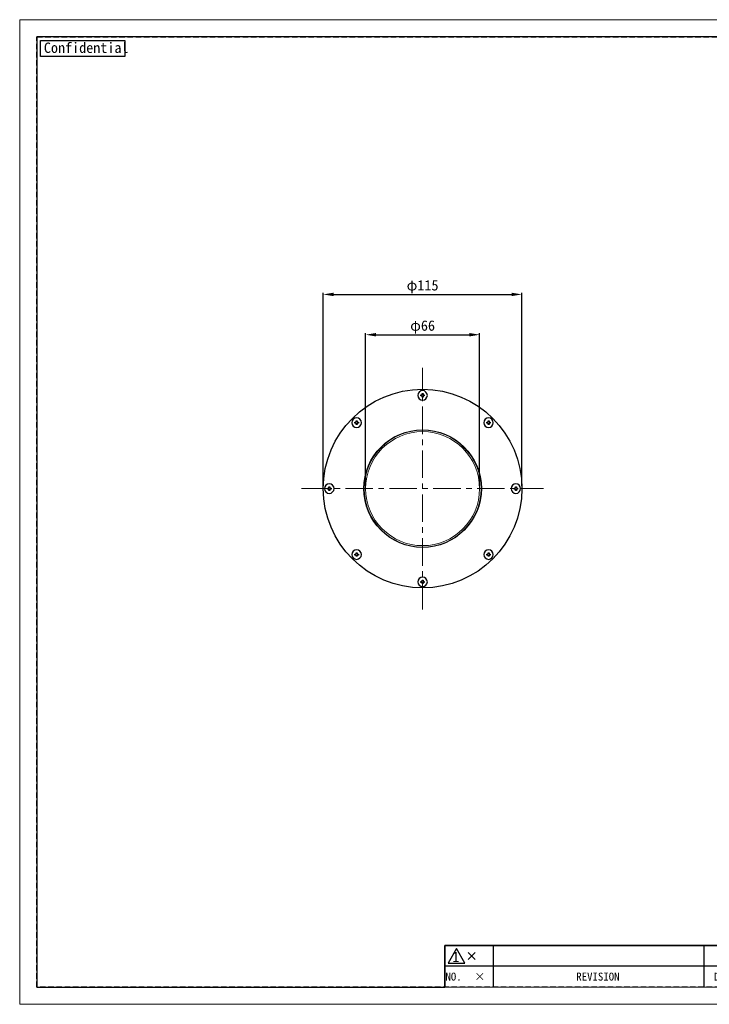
# Model space of a CAD drawing. Header units: millimetres. Extents: x -201 to 202, y 143 to 428.
# Tile 1 of 6: x -201 to -2, y 143 to 428. Entities that reach past the tile are written whole.
import ezdxf
from ezdxf.enums import TextEntityAlignment as Align

# ---------------------------------------------------------------- set-up
doc = ezdxf.new("R2010")
doc.units = ezdxf.units.MM
doc.header["$LTSCALE"] = 0.25
doc.linetypes.add('CENTER', pattern=[50.8, 31.75, -6.35, 6.35, -6.35])
doc.linetypes.add('HIDDEN', pattern=[9.525, 6.35, -3.175])
for name, color, linetype, lineweight in [('BASE', 7, 'Continuous', 20), ('CENTER', 1, 'CENTER', 9), ('DIMENSION', 6, 'Continuous', 9)]:
    doc.layers.add(name, color=color, linetype=linetype, lineweight=lineweight)
for name, color, linetype in [('DIFFUSER', 4, 'Continuous'), ('FORM', 7, 'Continuous'), ('MXB4729', 7, 'Continuous')]:
    doc.layers.add(name, color=color, linetype=linetype)
doc.layers.add('EMPTY LINE', color=252, linetype='Continuous', lineweight=0, plot=False)
doc.styles.add('VS Standard', font='msgothic.ttc', dxfattribs={"height": 3})
doc.styles.add('VS Standard(小)', font='txt', dxfattribs={"height": 2.4})
doc.dimstyles.new('VS Standard x0.5', dxfattribs={"dimtxt": 3, "dimasz": 3, "dimexe": 0.5, "dimexo": 0.8, "dimgap": 0.5, "dimtad": 3, "dimlfac": 2, "dimrnd": 0.0001, "dimzin": 9, "dimdsep": 46, "dimtxsty": 'VS Standard', "dimcen": 0, "dimaunit": 1, "dimadec": 0, "dimazin": 2, "dimtfac": 1, "dimtmove": 0, "dimatfit": 3, "dimfxl": 1, "dimtolj": 1, "dimtzin": 0, "dimarcsym": 0})

# ---------------------------------------------------------------- blocks, each defined once
blk = doc.blocks.new('表題欄金物用_ver2.0.0')
at = {"layer": 'FORM', "color": 0}
for p, q in [((-11, 40.5), (-191, 40.5)), ((-191, 40.5), (-191, 28.5)), ((-110, 28.49), (-110, 40.5)), ((-39, 28.49), (-39, 40.49)), ((-29, 28.49), (-29, 40.49)), ((-11, 28.5), (-11, 40.5)), ((-39, 36.5), (-191, 36.5)), ((-24.54, 35.38), (-24.54, 29.78)), ((-13.42, 34.8), (-20.21, 33.59)), ((-13.42, 32.58), (-13.42, 34.8)), ((-39, 32.5), (-191, 32.5)), ((-27.34, 32.58), (-12.62, 32.58)), ((-20.21, 32.58), (-20.21, 33.59)), ((-20.21, 32.58), (-20.21, 31.57)), ((-13.42, 30.35), (-20.21, 31.57)), ((-13.42, 32.58), (-13.42, 30.35)), ((-11, 28.5), (-191, 28.5)), ((-191, 28.5), (-191, 11)), ((-176, 28.5), (-176, 11)), ((-161, 28.5), (-161, 11)), ((-146, 28.5), (-146, 11)), ((-131, 28.5), (-131, 11)), ((-96, 11), (-96, 28.5)), ((-11, 11), (-11, 28.5)), ((-272, 23), (-286, 23)), ((-286, 23), (-286, 17)), ((-211, 23), (-272, 23)), ((-272, 23), (-272, 17)), ((-211, 23), (-211, 17)), ((-199, 23), (-211, 23)), ((-199, 23), (-199, 17)), ((-191, 23), (-199, 23)), ((-131, 24.12), (-96, 24.12)), ((-279.19, 21), (-277.19, 19)), ((-279.19, 19), (-277.19, 21)), ((-96, 21), (-11, 21)), ((-131, 19.75), (-96, 19.75)), ((-286, 17), (-286, 11)), ((-272, 17), (-286, 17)), ((-272, 17), (-272, 11)), ((-211, 17), (-272, 17)), ((-211, 17), (-211, 11)), ((-199, 17), (-211, 17)), ((-199, 17), (-199, 11)), ((-191, 17), (-199, 17)), ((-96, 15.38), (-131, 15.38)), ((-11, 16), (-96, 16)), ((-191, 11), (-11, 11))]:
    blk.add_line(p, q, dxfattribs=at)
at = {"layer": 'FORM', "color": 0, "linetype": 'HIDDEN', "lineweight": 9}
for p, q in [((-156, 28.49), (-156, 40.49)), ((-75, 28.49), (-75, 40.49)), ((-11, 36.5), (-39, 36.5)), ((-116, 11), (-116, 28.5)), ((-78.5, 11), (-78.5, 28.5)), ((-131, 24.5), (-191, 24.5))]:
    blk.add_line(p, q, dxfattribs=at)
at = {"layer": 'FORM', "color": 0, "lineweight": 15}
blk.add_line((-191, 11), (-286, 11), dxfattribs=at)
at = {"layer": 'FORM', "color": 0}
blk.add_lwpolyline([(-282.58, 22.13), (-285.01, 17.93), (-280.16, 17.93)], close=True, dxfattribs=at)
for radius in [2, 1]:
    blk.add_circle((-24.54, 32.58), radius, dxfattribs=at)
at = {"layer": 'FORM', "color": 0, "attachment_point": 5}
for s, insert, char_height, width, style in [('{\\LMATERIAL}', (-173.5, 38.5), 2.4, 36.5, 'VS Standard(小)'), ('{\\LCHAMFER}   ', (-92.5, 38.5), 2.4, 35, 'VS Standard(小)'), ('{\\LUNIT}', (-34, 38.35), 2, 20, 'VS Standard'), ('{\\LMETHOD} 図法', (-20, 38.35), 2, 20, 'VS Standard'), ('{\\LTREATMENT}', (-173.5, 34.5), 2.4, 36.5, 'VS Standard(小)'), ('{\\LFINISHING}', (-92.5, 34.5), 2.4, 35, 'VS Standard(小)'), ('{\\T0.9;\\LTREATMENT CONTACT}', (-173.5, 30.5), 2, 36.5, 'VS Standard(小)'), ('{\\LDECENTRATION} ', (-92.5, 30.5), 2.4, 35, 'VS Standard(小)'), ('mm', (-34, 32.35), 2.8, 20, 'VS Standard'), ('{\\fＭＳ ゴシック|b0|i0|c128|p49;APPROVED}', (-183.5, 26.5), 2.3, 15, 'VS Standard'), ('{\\fＭＳ ゴシック|b0|i0|c128|p49;CHECKED}', (-168.5, 26.5), 2.3, 15, 'VS Standard'), ('{\\fＭＳ ゴシック|b0|i0|c128|p49;DESIGNED}', (-153.5, 26.5), 2.3, 15, 'VS Standard'), ('{\\fＭＳ ゴシック|b0|i0|c128|p49;DRAWN}', (-138.5, 26.5), 2.3, 15, 'VS Standard'), ('{\\W0.7;\\LTOLERANCE\\l }', (-123.5, 26.31), 1.7, 20, 'VS Standard(小)'), ('{\\LANGLE}', (-123.5, 21.94), 2, 14.9784, 'VS Standard(小)'), ('SCALE', (-123.5, 17.56), 2, 15, 'VS Standard(小)'), ('{\\fＭＳ ゴシック|b0|i0|c128|p49;NAME}', (-87.25, 18.5), 2.4, 15, 'VS Standard(小)'), ('NO.', (-283.44, 14), 2.3, 14, 'VS Standard'), ('\\pxi-3,l4,t4;×^I', (-276.99, 14), 2.3, 14, 'VS Standard'), ('REVISION', (-241.67, 14), 2.3, 46, 'VS Standard'), ('{\\fMS Gothic|b0|i0|c128|p49;DATE}', (-204.99, 14), 2.3, 12, 'VS Standard'), ('NAME', (-195, 14), 2.3, 8, 'VS Standard'), ('{\\fＭＳ ゴシック|b0|i0|c128|p49;DRAW NO.}', (-87.25, 13.5), 2.4, 15, 'VS Standard(小)'), ('{\\fＭＳ ゴシック|b0|i0|c128|p49;DATE}', (-123.5, 13.19), 2, 15, 'VS Standard(小)')]:
    blk.add_mtext(s, dxfattribs=dict(at, insert=insert, char_height=char_height, width=width, style=style))
at = {"layer": 'FORM', "color": 0, "insert": (-87.25, 24.75), "char_height": 2, "width": 16, "attachment_point": 5, "line_spacing_factor": 0.8, "style": 'VS Standard'}
blk.add_mtext('\\pxsm0.9;{\\LREMARK}   ', dxfattribs=at)
at = {"layer": 'FORM', "color": 0, "insert": (-282.79, 19.73), "char_height": 3, "attachment_point": 5, "style": 'VS Standard'}
blk.add_mtext('1', dxfattribs=at)
at = {"layer": 'FORM', "color": 0}
for tag, height, style, p in [('材料', 2.8, 'VS Standard', (-133, 38.5)), ('一般面取', 2.8, 'VS Standard', (-57, 38.5)), ('処理', 2.8, 'VS Standard', (-133, 34.5)), ('仕上', 2.8, 'VS Standard', (-57, 34.5)), ('処理接点', 2.8, 'VS Standard', (-133, 30.5)), ('偏芯', 2.8, 'VS Standard', (-57, 30.5)), ('一般公差', 2.4, 'VS Standard(小)', (-106, 26.31)), ('適用（機種名）', 3.6, 'VS Standard', (-44.75, 24.75)), ('角度', 2.4, 'VS Standard(小)', (-106, 21.94)), ('NAME', 3.5, 'VS Standard', (-44.75, 18.5)), ('SCALE', 2.4, 'VS Standard(小)', (-106, 17.56)), ('DATE', 2.4, 'VS Standard(小)', (-106, 13.19)), ('DRAW_NO.', 3.5, 'VS Standard', (-44.75, 13.5))]:
    blk.add_attdef(tag, text='', height=height, dxfattribs=dict(at, style=style)).set_placement(p, align=Align.MIDDLE_CENTER)
at = {"layer": 'FORM', "color": 0, "style": 'VS Standard'}
for tag, p in [('APPROVED', (-182.5, 15.06)), ('CHECKED', (-167.5, 15.18)), ('DESIGNED', (-152.5, 15.09)), ('DRAWN', (-137.5, 15.23))]:
    blk.add_attdef(tag, text='', height=4.5, dxfattribs=at).set_placement(p, align=Align.BOTTOM_CENTER)
blk = doc.blocks.new('*D202')
at = {"layer": 'Defpoints', "color": 0}
for p in [(-56.15, 348.23), (-113.65, 292.01), (-56.15, 292.01)]:
    blk.add_point(p, dxfattribs=at)
at = {"layer": 'DIMENSION', "color": 0, "lineweight": -2}
for p, q in [((-113.65, 292.81), (-113.65, 348.73)), ((-110.65, 348.23), (-59.15, 348.23)), ((-56.15, 292.81), (-56.15, 348.73))]:
    blk.add_line(p, q, dxfattribs=at)
at = {"layer": 'DIMENSION', "color": 0}
for points in [[(-110.65, 348.73), (-110.65, 347.73), (-113.65, 348.23)], [(-59.15, 347.73), (-59.15, 348.73), (-56.15, 348.23)]]:
    blk.add_solid(points, dxfattribs=at)
at = {"layer": 'DIMENSION', "color": 0, "insert": (-84.9, 350.47), "char_height": 3, "attachment_point": 5, "style": 'VS Standard'}
blk.add_mtext('\\A1;φ\\A1;115', dxfattribs=at)
blk = doc.blocks.new('*D204')
at = {"layer": 'Defpoints', "color": 0}
for p in [(-68.4, 336.56), (-101.4, 292.01), (-68.4, 292.01)]:
    blk.add_point(p, dxfattribs=at)
at = {"layer": 'DIMENSION', "color": 0, "lineweight": -2}
for p, q in [((-101.4, 292.81), (-101.4, 337.06)), ((-98.4, 336.56), (-71.4, 336.56)), ((-68.4, 292.81), (-68.4, 337.06))]:
    blk.add_line(p, q, dxfattribs=at)
at = {"layer": 'DIMENSION', "color": 0}
for points in [[(-98.4, 337.06), (-98.4, 336.06), (-101.4, 336.56)], [(-71.4, 336.06), (-71.4, 337.06), (-68.4, 336.56)]]:
    blk.add_solid(points, dxfattribs=at)
at = {"layer": 'DIMENSION', "color": 0, "insert": (-84.9, 338.81), "char_height": 3, "attachment_point": 5, "style": 'VS Standard'}
blk.add_mtext('\\A1;φ\\A1;66', dxfattribs=at)

msp = doc.modelspace()

# ---------------------------------------------------------------- linework, layer by layer
at = {"layer": 'BASE', "linetype": 'Continuous'}
for radius in [16.9, 16.5]:
    msp.add_circle((-84.8996, 292.0117), radius, dxfattribs=at)
at = {"layer": 'CENTER'}
for p, q in [((-84.8996, 257.0117), (-84.8996, 327.0117)), ((-119.8996, 292.0117), (-49.8996, 292.0117))]:
    msp.add_line(p, q, dxfattribs=at)
at = {"layer": 'DIFFUSER', "linetype": 'Continuous'}
for radius in [28.75, 17]:
    msp.add_circle((-84.8996, 292.0117), radius, dxfattribs=at)
at = {"layer": 'EMPTY LINE'}
for p, q in [((-201.5, 427.75), (-201.5, 142.75)), ((201.5, 427.75), (-201.5, 427.75)), ((-201.5, 142.75), (201.5, 142.75))]:
    msp.add_line(p, q, dxfattribs=at)
at = {"layer": 'FORM', "linetype": 'HIDDEN'}
msp.add_lwpolyline([(-196.5, 422.75), (196.5, 422.75), (196.5, 147.75), (-196.5, 147.75)], close=True, dxfattribs=at)
at = {"layer": 'FORM'}
msp.add_lwpolyline([(-196.5, 422.75), (-196.5, 147.75), (-78.5, 147.75), (-78.5, 159.75), (16.5, 159.75), (16.5, 177.25), (196.5, 177.25), (196.5, 422.75), (-196.5, 422.75)], close=True, dxfattribs=at)
at = {"layer": 'FORM', "lineweight": 30}
msp.add_lwpolyline([(-195.5, 421.75), (-171.1092, 421.75), (-171.1092, 417.0878), (-195.5, 417.0878)], close=True, dxfattribs=at)
at = {"layer": 'MXB4729', "linetype": 'Continuous'}
for p, q in [((-85.0246, 319.1367), (-85.0246, 319.5117)), ((-85.0246, 319.5117), (-84.7746, 319.5117)), ((-84.7746, 319.5117), (-84.7746, 319.1367)), ((-85.3996, 319.0117), (-85.3996, 319.1367)), ((-85.3996, 319.1367), (-85.0246, 319.1367)), ((-85.3996, 318.8867), (-85.3996, 319.0117)), ((-85.0246, 318.8867), (-85.3996, 318.8867)), ((-85.0246, 318.5117), (-85.0246, 318.8867)), ((-84.7746, 318.5117), (-85.0246, 318.5117)), ((-84.7746, 319.1367), (-84.3996, 319.1367)), ((-84.3996, 318.8867), (-84.7746, 318.8867)), ((-84.7746, 318.8867), (-84.7746, 318.5117)), ((-84.3996, 319.1367), (-84.3996, 319.0117)), ((-84.3996, 319.0117), (-84.3996, 318.8867)), ((-104.4915, 311.1035), (-104.4915, 311.2285)), ((-104.4915, 311.2285), (-104.1165, 311.2285)), ((-104.4915, 310.9785), (-104.4915, 311.1035)), ((-104.1165, 310.9785), (-104.4915, 310.9785)), ((-104.1165, 311.2285), (-104.1165, 311.6035)), ((-104.1165, 311.6035), (-103.8665, 311.6035)), ((-104.1165, 310.6035), (-104.1165, 310.9785)), ((-103.8665, 311.6035), (-103.8665, 311.2285)), ((-103.8665, 311.2285), (-103.4915, 311.2285)), ((-103.4915, 310.9785), (-103.8665, 310.9785)), ((-103.8665, 310.9785), (-103.8665, 310.6035)), ((-103.4915, 311.2285), (-103.4915, 311.1035)), ((-103.4915, 311.1035), (-103.4915, 310.9785)), ((-66.3077, 311.1035), (-66.3077, 311.2285)), ((-66.3077, 311.2285), (-65.9327, 311.2285)), ((-66.3077, 310.9785), (-66.3077, 311.1035)), ((-65.9327, 310.9785), (-66.3077, 310.9785)), ((-65.9327, 311.2285), (-65.9327, 311.6035)), ((-65.9327, 311.6035), (-65.6827, 311.6035)), ((-65.9327, 310.6035), (-65.9327, 310.9785)), ((-65.6827, 311.6035), (-65.6827, 311.2285)), ((-65.6827, 311.2285), (-65.3077, 311.2285)), ((-65.3077, 310.9785), (-65.6827, 310.9785)), ((-65.6827, 310.9785), (-65.6827, 310.6035)), ((-65.3077, 311.2285), (-65.3077, 311.1035)), ((-65.3077, 311.1035), (-65.3077, 310.9785)), ((-103.8665, 310.6035), (-104.1165, 310.6035)), ((-65.6827, 310.6035), (-65.9327, 310.6035)), ((-112.3996, 292.0117), (-112.3996, 292.1367)), ((-112.3996, 292.1367), (-112.0246, 292.1367)), ((-112.3996, 291.8867), (-112.3996, 292.0117)), ((-112.0246, 291.8867), (-112.3996, 291.8867)), ((-112.0246, 292.1367), (-112.0246, 292.5117)), ((-112.0246, 292.5117), (-111.7746, 292.5117)), ((-112.0246, 291.5117), (-112.0246, 291.8867)), ((-111.7746, 291.5117), (-112.0246, 291.5117)), ((-111.7746, 292.5117), (-111.7746, 292.1367)), ((-111.7746, 292.1367), (-111.3996, 292.1367)), ((-111.3996, 291.8867), (-111.7746, 291.8867)), ((-111.7746, 291.8867), (-111.7746, 291.5117)), ((-111.3996, 292.1367), (-111.3996, 292.0117)), ((-111.3996, 292.0117), (-111.3996, 291.8867)), ((-58.3996, 292.0117), (-58.3996, 292.1367)), ((-58.3996, 292.1367), (-58.0246, 292.1367)), ((-58.3996, 291.8867), (-58.3996, 292.0117)), ((-58.0246, 291.8867), (-58.3996, 291.8867)), ((-58.0246, 292.1367), (-58.0246, 292.5117)), ((-58.0246, 292.5117), (-57.7746, 292.5117)), ((-58.0246, 291.5117), (-58.0246, 291.8867)), ((-57.7746, 291.5117), (-58.0246, 291.5117)), ((-57.7746, 292.5117), (-57.7746, 292.1367)), ((-57.7746, 292.1367), (-57.3996, 292.1367)), ((-57.3996, 291.8867), (-57.7746, 291.8867)), ((-57.7746, 291.8867), (-57.7746, 291.5117)), ((-57.3996, 292.1367), (-57.3996, 292.0117)), ((-57.3996, 292.0117), (-57.3996, 291.8867)), ((-104.4915, 272.9198), (-104.4915, 273.0448)), ((-104.4915, 273.0448), (-104.1165, 273.0448)), ((-104.4915, 272.7948), (-104.4915, 272.9198)), ((-104.1165, 272.7948), (-104.4915, 272.7948)), ((-104.1165, 273.0448), (-104.1165, 273.4198)), ((-104.1165, 273.4198), (-103.8665, 273.4198)), ((-104.1165, 272.4198), (-104.1165, 272.7948)), ((-103.8665, 272.4198), (-104.1165, 272.4198)), ((-103.8665, 273.4198), (-103.8665, 273.0448)), ((-103.8665, 273.0448), (-103.4915, 273.0448)), ((-103.4915, 272.7948), (-103.8665, 272.7948)), ((-103.8665, 272.7948), (-103.8665, 272.4198)), ((-103.4915, 273.0448), (-103.4915, 272.9198)), ((-103.4915, 272.9198), (-103.4915, 272.7948)), ((-66.3077, 272.9198), (-66.3077, 273.0448)), ((-66.3077, 273.0448), (-65.9327, 273.0448)), ((-66.3077, 272.7948), (-66.3077, 272.9198)), ((-65.9327, 272.7948), (-66.3077, 272.7948)), ((-65.9327, 273.0448), (-65.9327, 273.4198)), ((-65.9327, 273.4198), (-65.6827, 273.4198)), ((-65.9327, 272.4198), (-65.9327, 272.7948)), ((-65.6827, 272.4198), (-65.9327, 272.4198)), ((-65.6827, 273.4198), (-65.6827, 273.0448)), ((-65.6827, 273.0448), (-65.3077, 273.0448)), ((-65.3077, 272.7948), (-65.6827, 272.7948)), ((-65.6827, 272.7948), (-65.6827, 272.4198)), ((-65.3077, 273.0448), (-65.3077, 272.9198)), ((-65.3077, 272.9198), (-65.3077, 272.7948)), ((-85.3996, 265.0117), (-85.3996, 265.1367)), ((-85.3996, 265.1367), (-85.0246, 265.1367)), ((-85.0246, 265.1367), (-85.0246, 265.5117)), ((-85.0246, 265.5117), (-84.7746, 265.5117)), ((-84.7746, 265.5117), (-84.7746, 265.1367)), ((-84.7746, 265.1367), (-84.3996, 265.1367)), ((-84.3996, 265.1367), (-84.3996, 265.0117)), ((-85.3996, 264.8867), (-85.3996, 265.0117)), ((-85.0246, 264.8867), (-85.3996, 264.8867)), ((-85.0246, 264.5117), (-85.0246, 264.8867)), ((-84.7746, 264.5117), (-85.0246, 264.5117)), ((-84.3996, 264.8867), (-84.7746, 264.8867)), ((-84.7746, 264.8867), (-84.7746, 264.5117)), ((-84.3996, 265.0117), (-84.3996, 264.8867))]:
    msp.add_line(p, q, dxfattribs=at)
for centre, start, end in [((-84.8996, 319.0117), 0, 180), ((-84.8996, 319.0117), 180, 0), ((-103.9915, 311.1035), 0, 180), ((-103.9915, 311.1035), 180, 0), ((-65.8077, 311.1035), 0, 180), ((-65.8077, 311.1035), 180, 0), ((-111.8996, 292.0117), 0, 180), ((-111.8996, 292.0117), 180, 0), ((-57.8996, 292.0117), 0, 180), ((-57.8996, 292.0117), 180, 0), ((-103.9915, 272.9198), 0, 180), ((-65.8077, 272.9198), 0, 180), ((-103.9915, 272.9198), 180, 0), ((-65.8077, 272.9198), 180, 0), ((-84.8996, 265.0117), 0, 180), ((-84.8996, 265.0117), 180, 0)]:
    msp.add_arc(centre, 1.375, start, end, dxfattribs=at)

# ---------------------------------------------------------------- block references
at = {"layer": 'FORM'}
ref = msp.add_blockref('表題欄金物用_ver2.0.0', (207.5, 136.75), dxfattribs=at)
ref.add_attrib('材料', '-', dxfattribs={"layer": 'EMPTY LINE', "color": 0, "height": 2.8, "style": 'VS Standard'}).set_placement((74.5, 175.25), align=Align.MIDDLE_CENTER)
ref.add_attrib('処理', '-', dxfattribs={"color": 0, "height": 2.8, "style": 'VS Standard'}).set_placement((74.5, 171.25), align=Align.MIDDLE_CENTER)
ref.add_attrib('処理接点', '-', dxfattribs={"color": 0, "height": 2.8, "style": 'VS Standard'}).set_placement((74.5, 167.25), align=Align.MIDDLE_CENTER)
ref.add_attrib('一般面取', '-', dxfattribs={"color": 0, "height": 2.8, "style": 'VS Standard'}).set_placement((150.5, 175.2468), align=Align.MIDDLE_CENTER)
ref.add_attrib('仕上', '-', dxfattribs={"color": 0, "height": 2.8, "style": 'VS Standard'}).set_placement((150.5, 171.2468), align=Align.MIDDLE_CENTER)
ref.add_attrib('偏芯', '-', dxfattribs={"color": 0, "height": 2.8, "style": 'VS Standard'}).set_placement((150.5, 167.2468), align=Align.MIDDLE_CENTER)
ref.add_attrib('一般公差', '-', dxfattribs={"color": 0, "height": 2.4, "style": 'VS Standard(小)'}).set_placement((101.5, 163.0625), align=Align.MIDDLE_CENTER)
ref.add_attrib('角度', '-', dxfattribs={"color": 0, "height": 2.4, "style": 'VS Standard(小)'}).set_placement((101.5, 158.6875), align=Align.MIDDLE_CENTER)
ref.add_attrib('SCALE', '1 / 2', dxfattribs={"color": 0, "height": 2.4, "style": 'VS Standard(小)'}).set_placement((101.5, 154.3125), align=Align.MIDDLE_CENTER)
ref.add_attrib('DATE', '2023/05/12', dxfattribs={"color": 0, "height": 2.4, "style": 'VS Standard(小)'}).set_placement((101.5, 149.9375), align=Align.MIDDLE_CENTER)
ref.add_attrib('適用（機種名）', 'VMR-11566', dxfattribs={"color": 0, "height": 3.6, "style": 'VS Standard'}).set_placement((162.75, 161.5), align=Align.MIDDLE_CENTER)
ref.add_attrib('NAME', 'DRAWING ', dxfattribs={"color": 0, "height": 3.5, "style": 'VS Standard'}).set_placement((163.6426, 155.1959), align=Align.MIDDLE_CENTER)
ref.add_attrib('DRAW_NO.', 'L1120A-A00100', dxfattribs={"color": 0, "height": 3.5, "style": 'VS Standard'}).set_placement((162.75, 150.25), align=Align.MIDDLE_CENTER)
ref.add_attrib('DESIGNED', 'A.C.', dxfattribs={"color": 0, "height": 4.5, "style": 'VS Standard'}).set_placement((55, 151.8412), align=Align.BOTTOM_CENTER)
ref.add_attrib('DRAWN', 'S.S.', dxfattribs={"color": 0, "height": 4.5, "style": 'VS Standard'}).set_placement((69.9999, 151.985), align=Align.BOTTOM_CENTER)
ref.add_attrib('CHECKED', 'A.C.', dxfattribs={"color": 0, "height": 4.5, "style": 'VS Standard'}).set_placement((40, 151.9272), align=Align.BOTTOM_CENTER)
ref.add_attrib('APPROVED', 'P.E.', dxfattribs={"color": 0, "height": 4.5, "style": 'VS Standard'}).set_placement((25, 151.8117), align=Align.BOTTOM_CENTER)

# ---------------------------------------------------------------- texts
at = {"layer": 'FORM', "lineweight": 30, "insert": (-194.506, 421.1386), "char_height": 3, "attachment_point": 1, "style": 'VS Standard'}
msp.add_mtext_dynamic_manual_height_columns('Confidential', width=3, gutter_width=15, heights=[0], dxfattribs=at)

# ---------------------------------------------------------------- dimensions: what is measured, and where the dimension line sits
at = {"layer": 'DIMENSION'}
dim = msp.add_linear_dim(base=(-56.1496, 348.2273), p1=(-113.6496, 292.0117), p2=(-56.1496, 292.0117), text='φ\\A1;<>', dimstyle='VS Standard x0.5', dxfattribs=at)
dim.commit()
dim.dimension.update_dxf_attribs({"geometry": '*D202', "text_midpoint": (-84.8996, 348.2273), "dimtype": 160})
dim = msp.add_linear_dim(base=(-68.3996, 336.562), p1=(-101.3996, 292.0117), p2=(-68.3996, 292.0117), text='φ\\A1;<>', dimstyle='VS Standard x0.5', dxfattribs=at)
dim.commit()
dim.dimension.update_dxf_attribs({"geometry": '*D204', "text_midpoint": (-84.8996, 338.8056)})

doc.saveas('drawing.dxf')
